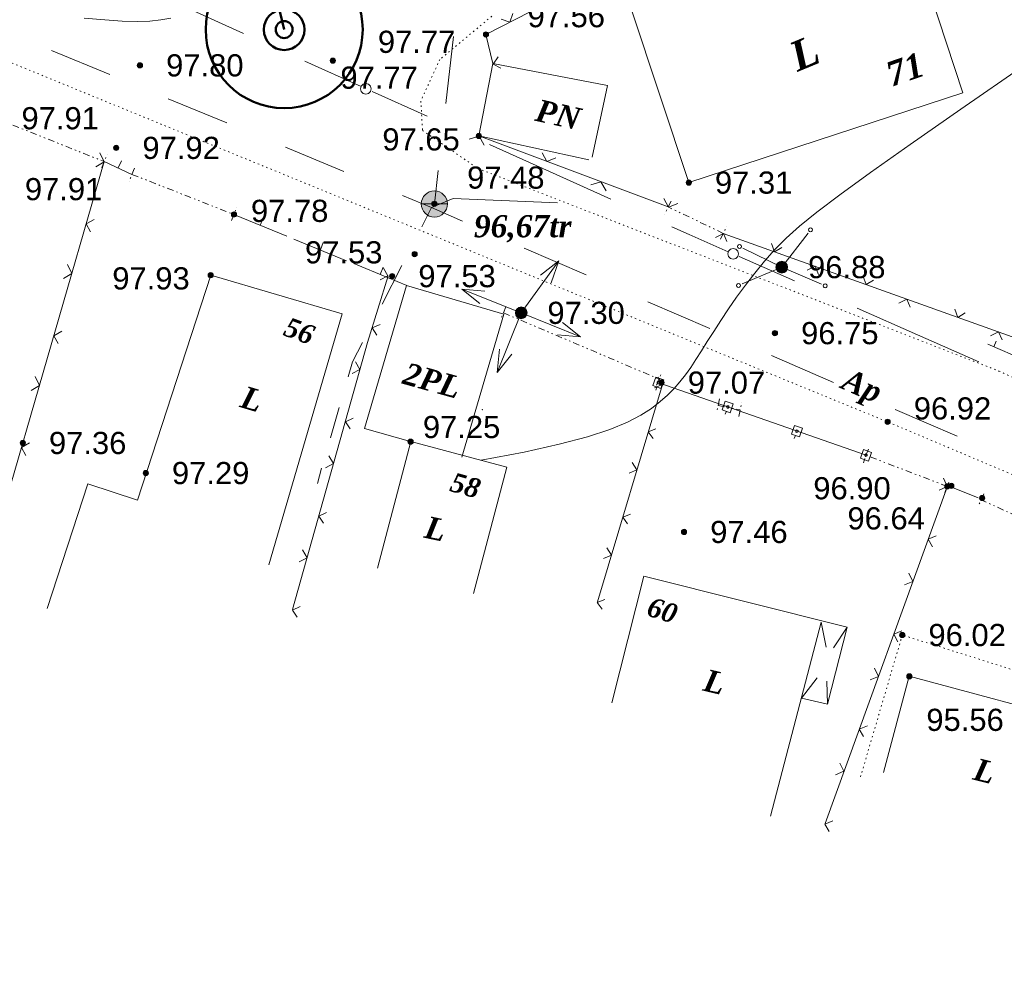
# Model space of a CAD drawing. Header units: millimetres. Extents: x 9396 to 25236, y 15106 to 31102.
# Tile 115 of 256: x 11263 to 11338, y 15961 to 16033. Entities that reach past the tile are written whole.
import ezdxf
from ezdxf.enums import TextEntityAlignment as Align

# ---------------------------------------------------------------- set-up
doc = ezdxf.new("R2010")
doc.units = ezdxf.units.MM
for name, pattern in [('DIVIDE', [1.25, 0.5, -0.25, 0, -0.25, 0, -0.25]), ('DOT', [0.25, 0, -0.25]), ('HIDDEN', [0.375, 0.25, -0.125])]:
    doc.linetypes.add(name, pattern=pattern)
for name, color, linetype, lineweight, true_color in [('1001010', 7, 'Continuous', 9, 0x000000), ('10010110', 7, 'Continuous', 20, 0xa25100), ('10010212', 7, 'Continuous', 9, 0x000000), ('1060000', 7, 'Continuous', 9, 0x000000), ('1070000', 7, 'DOT', 9, 0x000000), ('2030012', 7, 'Continuous', 9, 0x000000), ('21100200', 7, 'HIDDEN', 0, 0x800080), ('3000105', 7, 'DIVIDE', 9, 0x000000), ('3000113', 7, 'Continuous', 9, 0x000000), ('3000130', 7, 'Continuous', 9, 0x000000), ('3000220', 7, 'Continuous', 9, 0x000000), ('3000260', 7, 'Continuous', 9, 0x000000), ('5010210', 7, 'Continuous', 20, 0x008000), ('5010420', 7, 'Continuous', 9, 0x000000), ('6011210', 1, 'Continuous', 9, 0xff0000), ('9010110', 7, 'Continuous', 9, 0x000000), ('9010120', 7, 'Continuous', 20, 0x000000)]:
    doc.layers.add(name, color=color, linetype=linetype, lineweight=lineweight, true_color=true_color)
doc.layers.add('геология', color=6, linetype='Continuous', lineweight=50)
doc.layers.add('Размер', color=6, linetype='Continuous', lineweight=18)
doc.styles.add('10', font='timesbi.ttf', dxfattribs={"height": 0.001481})
doc.styles.add('12', font='timesbi.ttf', dxfattribs={"height": 0.001693})
doc.styles.add('3', font='timesbi.ttf', dxfattribs={"height": 0.001693})
doc.styles.add('9', font='timesbi.ttf', dxfattribs={"height": 0.001693})
doc.styles.add('F2', font='arial.ttf', dxfattribs={"height": 0.001693})

# ---------------------------------------------------------------- blocks, each defined once
blk = doc.blocks.new('SYMBOL21100200')
at = {"true_color": 0x800080}
h = blk.add_hatch(color=216, dxfattribs=at)
edge = h.paths.add_edge_path()
edge.add_arc((0, 0), 0.1, 0, 360)
at = {"color": 216, "linetype": 'Continuous', "lineweight": 0, "true_color": 0x800080}
blk.add_circle((0, 0), 0.1, dxfattribs=at)
blk = doc.blocks.new('SYMBOL5010420')
at = {"true_color": 0xffffff}
h = blk.add_hatch(color=7, dxfattribs=at)
edge = h.paths.add_edge_path()
edge.add_arc((0, 0), 0.5, 0, 360)
at = {"color": 18, "linetype": 'Continuous', "lineweight": 9, "true_color": 0x000000, "flags": 128}
blk.add_lwpolyline([(-0.5, 0), (0.5, 0)], dxfattribs=at)
at = {"color": 18, "linetype": 'Continuous', "lineweight": 9, "true_color": 0x000000}
blk.add_circle((0, 0), 0.5, dxfattribs=at)
blk = doc.blocks.new('SYMBOL2030012')
at = {"true_color": 0xffffff}
h = blk.add_hatch(color=7, dxfattribs=at)
edge = h.paths.add_edge_path()
edge.add_arc((0, 0), 0.225, 0, 360)
at = {"true_color": 0x000000}
h = blk.add_hatch(color=18, dxfattribs=at)
edge = h.paths.add_edge_path()
edge.add_arc((0, 0), 0.05, 0, 360)
at = {"color": 18, "linetype": 'Continuous', "lineweight": 0, "true_color": 0x000000}
for radius in [0.225, 0.05]:
    blk.add_circle((0, 0), radius, dxfattribs=at)

msp = doc.modelspace()

# ---------------------------------------------------------------- linework, layer by layer
at = {"layer": '1001010', "color": 253}
for p, q in [((11287.387, 16010.418), (11281.782, 15991.219)), ((11296.524, 15999.454, 120.934), (11299.753, 16010.374, 120.934)), ((11292.627, 16000.638), (11290.076, 15990.969)), ((11292.627, 16000.638), (11299.986, 15998.697)), ((11299.986, 15998.697), (11297.434, 15989.027)), ((11324.009, 15986.831), (11320.135, 15972.015)), ((11324.009, 15986.831), (11324.392, 15984.938)), ((11325.988, 15986.449), (11324.943, 15984.888)), ((11322.496, 15981.025), (11323.691, 15982.584)), ((11324.492, 15980.58), (11324.442, 15982.333)), ((11322.496, 15981.025), (11324.492, 15980.58))]:
    msp.add_line(p, q, dxfattribs=at)
for points in [[(11330.478, 16040.575, 0), (11309.468, 16033.724, 0), (11313.879, 16020.447, 0), (11313.879, 16020.447, 0)], [(11330.478, 16040.575, 0), (11334.838, 16027.294, 0), (11313.879, 16020.447, 0)], [(11298.91, 16029.55, 0), (11297.844, 16023.998, 0), (11306.231, 16022.173, 0)], [(11298.91, 16029.55, 0), (11307.673, 16027.85, 0), (11306.485, 16022.385, 0)], [(11287.387, 16010.418, 0), (11277.339, 16013.351, 0), (11271.746, 15996.163, 0)], [(11299.753, 16010.374, 120.934), (11292.317, 16012.573, 120.934), (11289.088, 16001.653, 120.934), (11292.618, 16000.637, 120.934)], [(11271.746, 15996.163, 0), (11267.943, 15997.401, 0), (11264.849, 15987.891, 0)], [(11308.006, 15980.668, 0), (11310.449, 15990.365, 0), (11325.988, 15986.449, 0), (11324.492, 15980.58, 0)], [(11328.76, 15975.364, 0), (11330.732, 15982.704, 0), (11344.56, 15978.99, 0), (11340.972, 15965.804, 0)]]:
    msp.add_polyline3d(points, dxfattribs=at)
at = {"layer": '10010110'}
for points in [[(11274.293, 16033.005, 22.807), (11273.541, 16032.87, 23.973), (11272.695, 16032.786, 26.324), (11271.721, 16032.754, 29.455), (11270.581, 16032.779, 32.959), (11269.24, 16032.865, 36.428), (11267.663, 16033.013, 39.457)], [(11339.532, 16029.4, 0), (11334.684, 16026.047, 0), (11330.808, 16023.346, 0), (11327.769, 16021.2, 0), (11325.434, 16019.509, 0), (11323.67, 16018.175, 0), (11322.343, 16017.097, 0), (11321.321, 16016.177, 0), (11320.469, 16015.316, 0), (11319.677, 16014.434, 0), (11318.924, 16013.526, 0), (11318.211, 16012.605, 0), (11317.539, 16011.685, 0), (11316.909, 16010.78, 0), (11316.324, 16009.903, 0), (11315.784, 16009.068, 0), (11315.291, 16008.289, 0), (11314.843, 16007.575, 0), (11314.427, 16006.921, 0), (11314.026, 16006.316, 0), (11313.625, 16005.751, 0), (11313.207, 16005.217, 0), (11312.756, 16004.702, 0), (11312.257, 16004.198, 0), (11311.692, 16003.694, 0), (11311.036, 16003.182, 0), (11310.226, 16002.66, 0), (11309.188, 16002.125, 0), (11307.848, 16001.577, 0), (11306.134, 16001.013, 0), (11303.973, 16000.433, 0), (11301.29, 15999.835, 0), (11298.013, 15999.217, 0)]]:
    msp.add_polyline3d(points, dxfattribs=at)
at = {"layer": '10010212', "color": 253}
for p, q in [((11338.611, 16007.267, 125.707), (11336.731, 16008.087, 125.707)), ((11337.201, 16007.877, 125.707), (11337.381, 16008.307, 125.707))]:
    msp.add_line(p, q, dxfattribs=at)
at = {"layer": '1060000', "color": 253}
msp.add_polyline3d([(11294.226, 16018.523, 71.452), (11295.862, 16019.232, 71.452), (11303.834, 16018.893, 71.452)], dxfattribs=at)
at = {"layer": '1070000', "color": 253}
for p, q in [((11255.034, 16032.491), (11329.081, 16002.148)), ((11337.583, 16006.033), (11407.508, 15974.047)), ((11426.615, 15960.921), (11329.081, 16002.148))]:
    msp.add_line(p, q, dxfattribs=at)
for points in [[(11298.822, 16033.153, 0), (11294.853, 16029.845, 0), (11293.398, 16026.67, 0), (11293.53, 16024.421, 0), (11297.764, 16021.511, 0), (11337.583, 16006.033, 0)], [(11349.466, 15979.789, 0), (11330.2, 15985.861, 0), (11326.947, 15974.82, 0)]]:
    msp.add_polyline3d(points, dxfattribs=at)
at = {"layer": '3000105', "color": 253}
for p, q in [((11260.87, 16025.363), (11269.198, 16022.042)), ((11269.013, 16021.577), (11269.421, 16022.599)), ((11271.504, 16021.533), (11271.101, 16020.509)), ((11271.321, 16021.067), (11279.11, 16018)), ((11312.523, 16019.026), (11312.047, 16018.034)), ((11278.927, 16017.535), (11279.33, 16018.559)), ((11316.518, 16016.556), (11312.307, 16018.575)), ((11316.301, 16016.105), (11316.777, 16017.097)), ((11299.91, 16010.943), (11299.479, 16009.931)), ((11299.714, 16010.483), (11311.599, 16005.422)), ((11311.403, 16004.962), (11311.834, 16005.974)), ((11316.221, 16003.898), (11315.996, 16002.822)), ((11316.119, 16003.409), (11317.802, 16003.057)), ((11317.699, 16002.567), (11317.925, 16003.644)), ((11327.604, 16000.063, 35.683), (11327.211, 15999.036, 35.683)), ((11333.638, 15997.217, 71.366), (11327.426, 15999.596)), ((11333.459, 15996.751, 35.683), (11333.853, 15997.778, 35.683)), ((11336.435, 15996.653), (11335.974, 15995.655)), ((11341.882, 15993.588), (11336.225, 15996.199))]:
    msp.add_line(p, q, dxfattribs=at)
at = {"layer": '3000113', "color": 253}
msp.add_line((11335.986, 15996.335), (11333.781, 15997.235), dxfattribs=at)
at = {"layer": '3000130', "color": 253}
for p, q in [((11311.361, 16004.577), (11311.441, 16004.817)), ((11327.426, 15999.596), (11311.599, 16005.129)), ((11316.661, 16002.727), (11316.751, 16002.957)), ((11321.941, 16000.877), (11322.031, 16001.117)), ((11327.231, 15999.027), (11327.311, 15999.267))]:
    msp.add_line(p, q, dxfattribs=at)
for points in [[(11311.981, 16005.367, 0), (11311.371, 16005.577, 0), (11311.131, 16004.917, 0), (11311.751, 16004.707, 0), (11311.981, 16005.367, 0)], [(11311.561, 16005.047, 0), (11311.611, 16005.057, 0), (11311.641, 16005.097, 0), (11311.651, 16005.147, 0), (11311.641, 16005.187, 0), (11311.611, 16005.227, 0), (11311.561, 16005.237, 0), (11311.511, 16005.227, 0), (11311.471, 16005.187, 0), (11311.461, 16005.147, 0), (11311.471, 16005.097, 0), (11311.511, 16005.057, 0), (11311.561, 16005.047, 0)], [(11317.281, 16003.517, 0), (11316.671, 16003.727, 0), (11316.441, 16003.067, 0), (11317.051, 16002.847, 0), (11317.281, 16003.517, 0)], [(11316.861, 16003.197, 0), (11316.911, 16003.207, 0), (11316.941, 16003.237, 0), (11316.961, 16003.287, 0), (11316.941, 16003.337, 0), (11316.911, 16003.377, 0), (11316.861, 16003.387, 0), (11316.811, 16003.377, 0), (11316.781, 16003.337, 0), (11316.761, 16003.287, 0), (11316.781, 16003.237, 0), (11316.811, 16003.207, 0), (11316.861, 16003.197, 0)], [(11322.571, 16001.667, 0), (11321.951, 16001.877, 0), (11321.721, 16001.217, 0), (11322.341, 16001.007, 0), (11322.571, 16001.667, 0)], [(11322.141, 16001.347, 0), (11322.191, 16001.357, 0), (11322.231, 16001.397, 0), (11322.241, 16001.447, 0), (11322.231, 16001.487, 0), (11322.191, 16001.527, 0), (11322.141, 16001.537, 0), (11322.091, 16001.527, 0), (11322.061, 16001.487, 0), (11322.051, 16001.447, 0), (11322.061, 16001.397, 0), (11322.091, 16001.357, 0), (11322.141, 16001.347, 0)], [(11327.851, 15999.817, 0), (11327.231, 16000.037, 0), (11327.001, 15999.377, 0), (11327.621, 15999.157, 0), (11327.851, 15999.817, 0)], [(11327.421, 15999.497, 0), (11327.471, 15999.517, 0), (11327.511, 15999.547, 0), (11327.521, 15999.597, 0), (11327.511, 15999.647, 0), (11327.471, 15999.677, 0), (11327.421, 15999.697, 0), (11327.381, 15999.677, 0), (11327.341, 15999.647, 0), (11327.331, 15999.597, 0), (11327.341, 15999.547, 0), (11327.381, 15999.517, 0), (11327.421, 15999.497, 0)]]:
    msp.add_polyline3d(points, close=True, dxfattribs=at)
at = {"layer": '3000220', "color": 253}
for p, q in [((11269.201, 16022.047), (11271.321, 16021.067)), ((11270.261, 16021.557), (11270.511, 16022.097)), ((11279.111, 16017.997), (11283.151, 16016.347)), ((11281.131, 16017.177), (11281.361, 16017.727)), ((11283.701, 16016.117), (11287.731, 16014.467)), ((11285.721, 16015.297), (11285.941, 16015.847)), ((11290.301, 16013.417), (11290.531, 16013.967))]:
    msp.add_line(p, q, dxfattribs=at)
msp.add_polyline3d([(11288.291, 16014.247, 0), (11290.861, 16013.187, 0), (11292.321, 16012.577, 0)], dxfattribs=at)
at = {"layer": '3000260', "color": 253}
for p, q in [((11297.844, 16023.998), (11312.307, 16018.575)), ((11269.198, 16022.042), (11260.413, 15991.699)), ((11316.518, 16016.556), (11348.421, 16005.141)), ((11311.872, 16005.007), (11306.894, 15988.397)), ((11333.642, 15997.223), (11324.292, 15971.464))]:
    msp.add_line(p, q, dxfattribs=at)
for points in [[(11330.302, 16041.345, 0), (11327.092, 16041.556, 0), (11302.91, 16034.065, 0), (11298.371, 16031.755, 0), (11298.91, 16029.55, 0), (11298.91, 16029.55, 0)], [(11300.431, 16033.367, 0), (11300.211, 16032.687, 0), (11299.551, 16032.917, 0)], [(11299.301, 16030.047, 0), (11298.921, 16029.497, 0), (11299.511, 16029.187, 0)], [(11297.091, 16023.747, 0), (11297.861, 16023.997, 0), (11298.251, 16023.307, 0)], [(11268.871, 16022.717, 0), (11269.191, 16022.027, 0), (11268.561, 16021.647, 0)], [(11302.671, 16022.717, 0), (11303.031, 16022.057, 0), (11303.721, 16022.327, 0)], [(11306.401, 16020.257, 0), (11307.161, 16020.507, 0), (11307.561, 16019.817, 0)], [(11311.981, 16019.227, 0), (11312.341, 16018.557, 0), (11313.031, 16018.837, 0)], [(11268.441, 16017.627, 0), (11267.821, 16017.277, 0), (11268.161, 16016.667, 0)], [(11315.911, 16016.247, 0), (11316.531, 16016.557, 0), (11316.791, 16015.927, 0)], [(11320.191, 16015.777, 0), (11320.431, 16015.157, 0), (11320.981, 16015.487, 0)], [(11266.401, 16014.167, 0), (11266.721, 16013.487, 0), (11266.091, 16013.097, 0)], [(11290.551, 16013.907, 0), (11290.891, 16013.307, 0), (11290.281, 16013.017, 0)], [(11322.921, 16013.737, 0), (11323.541, 16014.047, 0), (11323.801, 16013.417, 0)], [(11290.896, 16013.312, 0), (11289.337, 16008.217, 0), (11283.592, 15987.816, 0)], [(11327.201, 16013.267, 0), (11327.441, 16012.647, 0), (11327.991, 16012.977, 0)], [(11329.931, 16011.227, 0), (11330.551, 16011.537, 0), (11330.811, 16010.907, 0)], [(11334.221, 16010.757, 0), (11334.451, 16010.137, 0), (11335.001, 16010.477, 0)], [(11290.281, 16009.597, 0), (11289.681, 16009.327, 0), (11290.031, 16008.787, 0)], [(11265.971, 16009.087, 0), (11265.341, 16008.727, 0), (11265.691, 16008.127, 0)], [(11336.951, 16008.717, 0), (11337.561, 16009.027, 0), (11337.821, 16008.407, 0)], [(11288.401, 16006.737, 0), (11288.751, 16006.147, 0), (11288.151, 16005.837, 0)], [(11263.921, 16005.627, 0), (11264.251, 16004.937, 0), (11263.611, 16004.557, 0)], [(11311.511, 16005.557, 0), (11311.871, 16004.997, 0), (11311.271, 16004.747, 0)], [(11288.221, 16002.427, 0), (11287.631, 16002.147, 0), (11288.001, 16001.617, 0)], [(11311.371, 16001.607, 0), (11310.781, 16001.377, 0), (11311.151, 16000.867, 0)], [(11263.491, 16000.537, 0), (11262.871, 16000.187, 0), (11263.211, 15999.577, 0)], [(11286.381, 15999.547, 0), (11286.731, 15998.957, 0), (11286.121, 15998.647, 0)], [(11309.561, 15999.037, 0), (11309.911, 15998.477, 0), (11309.321, 15998.227, 0)], [(11333.341, 15997.847, 0), (11333.641, 15997.217, 0), (11333.011, 15996.937, 0)], [(11286.201, 15995.227, 0), (11285.601, 15994.947, 0), (11285.971, 15994.417, 0)], [(11309.421, 15995.087, 0), (11308.831, 15994.857, 0), (11309.201, 15994.357, 0)], [(11332.791, 15993.427, 0), (11332.171, 15993.177, 0), (11332.501, 15992.607, 0)], [(11284.351, 15992.357, 0), (11284.701, 15991.757, 0), (11284.101, 15991.457, 0)], [(11307.611, 15992.527, 0), (11307.961, 15991.967, 0), (11307.361, 15991.707, 0)], [(11330.701, 15990.587, 0), (11331.001, 15989.957, 0), (11330.371, 15989.687, 0)], [(11307.471, 15988.567, 0), (11306.881, 15988.337, 0), (11307.251, 15987.837, 0)], [(11284.171, 15988.037, 0), (11283.581, 15987.757, 0), (11283.951, 15987.227, 0)], [(11330.161, 15986.167, 0), (11329.541, 15985.917, 0), (11329.861, 15985.347, 0)], [(11328.071, 15983.337, 0), (11328.371, 15982.697, 0), (11327.741, 15982.427, 0)], [(11327.531, 15978.907, 0), (11326.901, 15978.667, 0), (11327.231, 15978.097, 0)], [(11325.431, 15976.077, 0), (11325.741, 15975.447, 0), (11325.101, 15975.167, 0)], [(11324.891, 15971.657, 0), (11324.271, 15971.407, 0), (11324.601, 15970.837, 0)]]:
    msp.add_polyline3d(points, dxfattribs=at)
at = {"layer": '5010210'}
for p, q in [((11295.891, 16031.597, 98.26), (11295.311, 16026.477, 98.26)), ((11265.161, 16030.537), (11269.631, 16028.687)), ((11276.341, 16025.917), (11274.101, 16026.837)), ((11278.571, 16024.997), (11276.341, 16025.917)), ((11283.051, 16023.147), (11287.521, 16021.297)), ((11294.441, 16018.807, 98.26), (11294.731, 16021.367, 98.26)), ((11294.221, 16018.527), (11291.991, 16019.447)), ((11293.471, 16017.047), (11294.221, 16018.527)), ((11296.591, 16017.497), (11294.221, 16018.527)), ((11301.311, 16015.437), (11306.041, 16013.387)), ((11291.961, 16014.107), (11290.451, 16011.157)), ((11313.121, 16010.297), (11310.761, 16011.327)), ((11315.481, 16009.277), (11313.121, 16010.297)), ((11288.181, 16006.747), (11288.931, 16008.217)), ((11320.211, 16007.217), (11324.931, 16005.157)), ((11287.841, 16005.587), (11288.181, 16006.747)), ((11287.171, 16003.257), (11286.501, 16000.937)), ((11332.021, 16002.077), (11329.661, 16003.107)), ((11334.381, 16001.047), (11332.021, 16002.077)), ((11285.491, 15997.447), (11285.821, 15998.607))]:
    msp.add_line(p, q, dxfattribs=at)
at = {"layer": '6011210'}
for q in [(11303.945, 16014.452), (11296.525, 16012.301), (11299.246, 16005.935), (11305.614, 16008.637)]:
    msp.add_line((11301.074, 16010.482), q, dxfattribs=at)
for points in [[(11302.544, 16013.368, 0), (11303.945, 16014.452, 0), (11303.945, 16014.452, 0), (11303.354, 16012.782, 0)], [(11297.917, 16011.206, 0), (11296.525, 16012.301, 0), (11296.525, 16012.301, 0), (11298.289, 16012.134, 0)], [(11304.227, 16009.74, 0), (11305.614, 16008.637, 0), (11305.614, 16008.637, 0), (11303.851, 16008.814, 0)], [(11300.344, 16007.326, 0), (11299.246, 16005.935, 0), (11299.246, 16005.935, 0), (11299.417, 16007.699, 0)]]:
    msp.add_polyline3d(points, dxfattribs=at)
msp.add_point((11298.103, 16003.092), dxfattribs=at)
at = {"layer": '9010110', "color": 253}
for q in [(11323.006, 16016.583), (11318.021, 16015.415), (11317.948, 16012.689), (11324.021, 16012.671)]:
    msp.add_line((11320.988, 16013.971), q, dxfattribs=at)
for points in [[(11323.34, 16016.82, 0), (11323.32, 16016.895, 0), (11323.265, 16016.95, 0), (11323.19, 16016.97, 0), (11323.115, 16016.95, 0), (11323.06, 16016.895, 0), (11323.04, 16016.82, 0), (11323.06, 16016.745, 0), (11323.115, 16016.69, 0), (11323.19, 16016.67, 0), (11323.265, 16016.69, 0), (11323.32, 16016.745, 0), (11323.34, 16016.82, 0)], [(11317.901, 16015.546, 0), (11317.881, 16015.621, 0), (11317.826, 16015.676, 0), (11317.751, 16015.696, 0), (11317.676, 16015.676, 0), (11317.621, 16015.621, 0), (11317.601, 16015.546, 0), (11317.621, 16015.471, 0), (11317.676, 16015.416, 0), (11317.751, 16015.396, 0), (11317.826, 16015.416, 0), (11317.881, 16015.471, 0), (11317.901, 16015.546, 0)], [(11317.822, 16012.572, 0), (11317.801, 16012.647, 0), (11317.747, 16012.702, 0), (11317.672, 16012.722, 0), (11317.597, 16012.702, 0), (11317.542, 16012.647, 0), (11317.522, 16012.572, 0), (11317.542, 16012.497, 0), (11317.597, 16012.442, 0), (11317.672, 16012.422, 0), (11317.747, 16012.442, 0), (11317.801, 16012.497, 0), (11317.822, 16012.572, 0)], [(11324.447, 16012.552, 0), (11324.427, 16012.627, 0), (11324.372, 16012.682, 0), (11324.297, 16012.702, 0), (11324.222, 16012.682, 0), (11324.167, 16012.627, 0), (11324.147, 16012.552, 0), (11324.167, 16012.477, 0), (11324.222, 16012.422, 0), (11324.297, 16012.402, 0), (11324.372, 16012.422, 0), (11324.427, 16012.477, 0), (11324.447, 16012.552, 0)]]:
    msp.add_polyline3d(points, close=True, dxfattribs=at)
at = {"layer": '9010120', "color": 253}
for p, q in [((11279.851, 16031.827), (11275.181, 16033.937)), ((11284.531, 16029.717), (11288.831, 16027.777)), ((11289.671, 16027.397), (11293.881, 16025.507)), ((11303.231, 16021.287), (11298.651, 16023.347)), ((11307.911, 16019.177), (11303.231, 16021.287)), ((11317.741, 16014.787), (11321.971, 16012.927)), ((11331.371, 16008.807), (11326.761, 16010.827)), ((11336.061, 16006.747), (11331.371, 16008.807))]:
    msp.add_line(p, q, dxfattribs=at)
for points in [[(11289.201, 16027.207, 0), (11289.411, 16027.257, 0), (11289.561, 16027.407, 0), (11289.611, 16027.607, 0), (11289.561, 16027.817, 0), (11289.411, 16027.967, 0), (11289.201, 16028.017, 0), (11289.001, 16027.967, 0), (11288.851, 16027.817, 0), (11288.801, 16027.607, 0), (11288.851, 16027.407, 0), (11289.001, 16027.257, 0), (11289.201, 16027.207, 0)], [(11317.271, 16014.587, 0), (11317.481, 16014.637, 0), (11317.631, 16014.787, 0), (11317.681, 16014.997, 0), (11317.631, 16015.197, 0), (11317.481, 16015.347, 0), (11317.271, 16015.397, 0), (11317.071, 16015.347, 0), (11316.921, 16015.197, 0), (11316.871, 16014.997, 0), (11316.921, 16014.787, 0), (11317.071, 16014.637, 0), (11317.271, 16014.587, 0)]]:
    msp.add_polyline3d(points, close=True, dxfattribs=at)
msp.add_polyline3d([(11312.581, 16017.067, 0), (11313.911, 16016.467, 0), (11316.901, 16015.157, 0)], dxfattribs=at)
at = {"layer": 'геология', "lineweight": 50}
msp.add_lwpolyline([(11303.259, 16064.993), (11275.062, 16064.993), (11282.958, 16032.129)], dxfattribs=at)
at = {"layer": 'геология'}
for radius in [1.559, 0.646]:
    msp.add_circle((11282.958, 16032.129), radius, dxfattribs=at)
at = {"layer": 'Размер', "lineweight": 50}
msp.add_circle((11282.958, 16032.129), 6, dxfattribs=at)

# ---------------------------------------------------------------- block references
at = {"layer": '2030012', "color": 253, "xscale": 2, "yscale": 2, "zscale": 2}
for p in [(11320.988, 16013.971), (11301.074, 16010.482)]:
    msp.add_blockref('SYMBOL2030012', p, dxfattribs=at)
at = {"layer": '21100200', "xscale": 2, "yscale": 2, "zscale": 2}
for p in [(11298.378, 16031.757, 195.54), (11271.932, 16029.397, 195.601), (11286.675, 16029.757, 195.547), (11297.838, 16023.997, 195.3), (11270.119, 16023.09, 195.842), (11313.878, 16020.437, 194.62), (11294.437, 16018.82, 194.957), (11279.118, 16017.997, 195.56), (11292.927, 16014.968, 195.064), (11320.998, 16013.977, 193.76), (11277.338, 16013.357, 195.86), (11291.209, 16013.287, 195.064), (11301.074, 16010.482, 194.597), (11320.466, 16008.931, 193.502), (11311.8, 16005.151, 194.141), (11329.078, 16002.157, 193.84), (11292.618, 16000.637, 194.5), (11262.978, 16000.537, 194.72), (11272.378, 15998.237, 194.58), (11333.638, 15997.217, 193.8), (11333.947, 15997.256, 193.286), (11336.309, 15996.33, 193.279), (11313.518, 15993.737, 194.92), (11330.198, 15985.857, 192.04), (11330.738, 15982.697, 191.12)]:
    msp.add_blockref('SYMBOL21100200', p, dxfattribs=at)
at = {"layer": '5010420', "color": 253, "xscale": 2, "yscale": 2, "zscale": 2}
msp.add_blockref('SYMBOL5010420', (11294.438, 16018.805), dxfattribs=at)

# ---------------------------------------------------------------- texts
at = {"layer": '1001010', "color": 253, "style": '9'}
for s, height, rotation, p in [('L', 2.245, 22.5, (11321.758, 16029.931)), ('PN', 1.693, 347.4, (11302.232, 16026.008)), ('2PL', 1.693, 344.4, (11292.141, 16005.905, 120.934)), ('L', 1.693, 343.3, (11279.727, 16004.117)), ('L', 1.693, 348, (11293.75, 15994.142)), ('L', 1.693, 346.7, (11315.077, 15982.452)), ('L', 1.693, 345.9, (11335.72, 15975.654))]:
    msp.add_text(s, height=height, rotation=rotation, dxfattribs=at).set_placement(p, align=Align.MIDDLE_LEFT)
at = {"layer": '1001010', "color": 1, "true_color": 0xff0000, "style": '10'}
for s, height, rotation, p in [('71', 1.869, 19.1, (11329.073, 16028.631)), ('56', 1.4813, 339.4, (11283.067, 16009.497)), ('58', 1.4813, 344.2, (11295.73, 15997.602)), ('60', 1.4813, 342.3, (11310.797, 15988.092))]:
    msp.add_text(s, height=height, rotation=rotation, dxfattribs=at).set_placement(p, align=Align.MIDDLE_LEFT)
at = {"layer": '21100200', "color": 253, "style": 'F2'}
for s, p in [('97.56', (11301.558, 16033.157, 12)), ('97.77', (11290.118, 16031.197, 195.54)), ('97.80', (11273.932, 16029.397, 195.601)), ('97.77', (11287.255, 16028.457, 76.887)), ('97.91', (11262.878, 16025.357, 195.82)), ('97.65', (11290.458, 16023.737, 195.3)), ('97.92', (11272.119, 16023.09, 195.842)), ('97.48', (11296.937, 16020.82, 30.937)), ('97.31', (11315.878, 16020.437, 194.62)), ('97.91', (11263.138, 16019.937, 195.82)), ('97.78', (11280.418, 16018.277, 149.38)), ('97.53', (11284.547, 16015.108, 31.624)), ('96.88', (11322.998, 16013.977, 193.76)), ('97.93', (11269.818, 16013.117, 195.86)), ('97.53', (11293.209, 16013.287, 195.064)), ('97.30', (11303.074, 16010.482, 194.597)), ('96.75', (11322.466, 16008.931, 193.502)), ('97.07', (11313.8, 16005.151, 194.141)), ('96.92', (11331.078, 16003.177, 193.84)), ('97.25', (11293.558, 16001.757, 194.5)), ('97.36', (11264.978, 16000.537, 194.72)), ('97.29', (11274.378, 15998.237, 194.58)), ('96.90', (11323.398, 15997.077, 193.8)), ('96.64', (11326.007, 15994.776, 8.666)), ('97.46', (11315.518, 15993.737, 194.92)), ('96.02', (11332.198, 15985.857, 192.04)), ('95.56', (11332.038, 15979.377, 89.02))]:
    msp.add_text(s, height=1.693, dxfattribs=at).set_placement(p, align=Align.MIDDLE_LEFT)
at = {"layer": '5010210', "color": 253, "style": '3'}
msp.add_text('Ap', height=1.693, rotation=336.4, dxfattribs=at).set_placement((11325.776, 16005.517), align=Align.MIDDLE_LEFT)
at = {"layer": '5010420', "color": 253, "style": '12'}
msp.add_text('96,67tr', height=1.693, dxfattribs=at).set_placement((11297.458, 16017.105, 46.46), align=Align.MIDDLE_LEFT)

doc.saveas('drawing.dxf')
